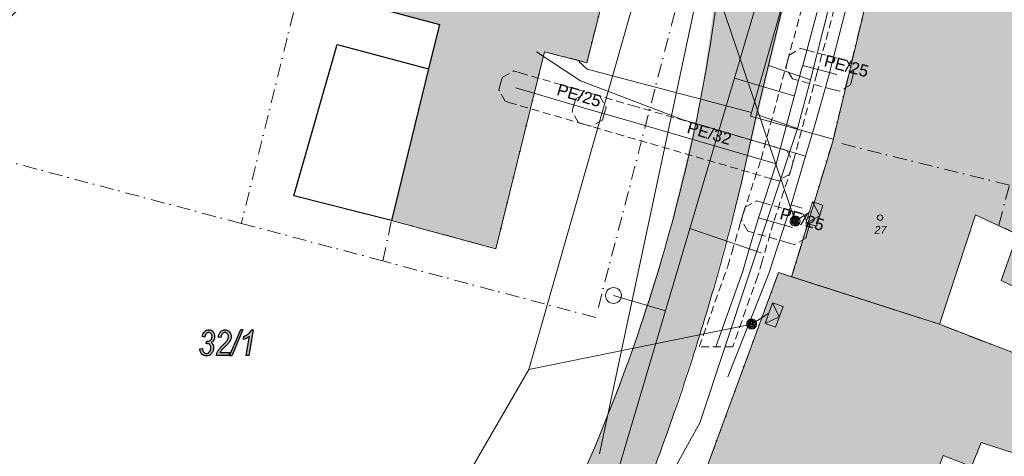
# Model space of a CAD drawing. Header units: millimetres. Extents: x 1001806 to 1216649, y -881308 to -714934.
# Tile 11 of 15: x 1106872 to 1169277, y -846263 to -818558. Entities that reach past the tile are written whole.
import ezdxf

# ---------------------------------------------------------------- set-up
doc = ezdxf.new("R2010")
doc.units = ezdxf.units.MM
doc.header["$MEASUREMENT"] = 0
doc.linetypes.add('( Dashed )', pattern=[750, 500, -250])
doc.linetypes.add('ČÁRA ČERCHOVANÁ 3', pattern=[1675.694406, 881.944418, -440.972209, 0, -352.777779])
for name, color, linetype in [('2 - INŽENÝRSKÉ SÍTĚ_ PROFESE.2D', 7, 'Continuous'), ('2 - ČÁRA HLAVNÍ.2D', 7, 'Continuous'), ('2 - ČÁRA POMOCNÁ.2Da', 7, 'Continuous'), ('Nové_3 - SVĚTLA.3D', 7, 'Continuous')]:
    doc.layers.add(name, color=color, linetype=linetype)
doc.styles.add('GENEROVANÝ_STYL_1', font='Arial.ttf')
doc.styles.add('GENEROVANÝ_STYL_6', font='ariali.ttf')
doc.linetypes.add('KANALIZACE - DEŠŤOVÁ', pattern='A,0,[8,SYROVICE PÓDIUM1.Shx,S=23.809524,R=0,X=0,Y=0],-3000,0', length=3000)
doc.linetypes.add('KANALIZACE - SPLAŠKOVÁ', pattern='A,0,[5,SYROVICE PÓDIUM1.Shx,S=23.809524,R=0,X=0,Y=0],-3000,0', length=3000)
doc.linetypes.add('PLYNOVOD - STL', pattern='A,0,[4,SYROVICE PÓDIUM1.Shx,S=29.761905,R=0,X=0,Y=-0.106132],-3750,0', length=3750)
doc.linetypes.add('VEDENÍ - NN', pattern='A,0,[3,SYROVICE PÓDIUM1.Shx,S=23.809524,R=0,X=0,Y=0.119914],-3000,0', length=3000)
doc.linetypes.add('VEDENÍ - SDĚLOVACÍ', pattern='A,0,[2,SYROVICE PÓDIUM1.Shx,S=23.809524,R=0,X=0,Y=0],-3000,0', length=3000)
doc.linetypes.add('VODOVOD - PODZEMNÍ', pattern='A,0,[7,SYROVICE PÓDIUM1.Shx,S=198.412698,R=0,X=0,Y=0],-25750,0', length=25750)

msp = doc.modelspace()

# ---------------------------------------------------------------- hatches: boundary and pattern name
at = {"layer": '2 - ČÁRA HLAVNÍ.2D', "linetype": 'Continuous', "lineweight": 0}
for points in [[(1036297.423, -743516.102), (1063069.618, -743678.358), (1064270.311, -741828.643), (1063880.897, -740011.378), (1062160.986, -736279.497), (1061868.926, -734267.526), (1065243.845, -733715.856), (1065957.77, -736214.594), (1066087.575, -737577.542), (1067418.072, -742250.507), (1068391.606, -743937.967), (1085006.593, -743808.162), (1086108.418, -743384.582), (1087077.534, -742727.007), (1087905.362, -741814.967), (1088452.214, -740843.684), (1088704.452, -740104.295), (1088840.355, -738606.796), (1088738.475, -737772.249), (1087164.997, -723374.719), (1095793.9, -723238.979), (1095999.334, -736298.238), (1092470.357, -736539.106), (1092859.77, -741114.717), (1114180.173, -741017.364), (1122033.35, -743256.493), (1131768.694, -742931.982), (1150590.359, -742834.628), (1168178.88, -741990.898), (1160552.861, -750817.61), (1158930.303, -750947.415), (1156561.37, -751369.279), (1154257.338, -752083.205), (1151336.735, -753511.055), (1150610.279, -754421.696), (1150009.259, -755656.6), (1149615.042, -756779.943), (1149407.786, -757795.246), (1149389.666, -758930.396), (1149487.02, -762013.255), (1153381.157, -767919.364), (1154748.914, -770927.88), (1155920.927, -775040.043), (1156788.458, -778535.037), (1157569.33, -782650.049), (1157957.976, -785374.865), (1158457.326, -791208.829), (1158529.963, -796270.864), (1158212.525, -801982.946), (1156022.528, -814738.489), (1152667.232, -828700.36), (1150405.69, -837149.11), (1147738.244, -845240.705), (1145726.88, -850500.641), (1143094.144, -856543.443), (1139135.104, -854499.021), (1141059.854, -850695.377), (1143272.479, -845783.885), (1145662.044, -839624.047), (1147943.044, -832429.021), (1150052.405, -823605.132), (1151563.893, -812766.847), (1153272.277, -804898.713), (1153602.951, -802042.678), (1134872.504, -797187.372), (1129954.599, -794062.303), (1146938.486, -777868.213), (1148380.933, -779310.66), (1149521.025, -779914.448), (1151700.94, -780123.602), (1150992.154, -775936.864), (1152018.209, -775707.639), (1152568.084, -778168.983), (1151716.114, -774089.325), (1151077.126, -772235.366), (1149843.982, -770190.944), (1146136.952, -765141.21), (1145227.754, -763907.281), (1143972.942, -762741.853), (1142571.648, -761945.71), (1141229.198, -761515.251), (1139622.936, -761351.277), (1138126.824, -761528.747), (1136668.817, -762045.706), (1132043.475, -756704.909), (1130999.123, -757228.191), (1127225.534, -754160.078), (1126868.571, -753543.506), (1126381.804, -753056.739), (1125830.134, -752634.874), (1125181.112, -752342.814), (1124499.638, -752180.558), (1120897.56, -752018.302), (1120865.109, -750558.001), (1083304.437, -750538.896), (1068651.927, -750364.461), (1049810.885, -750556.34), (1031202.593, -750752.708), (1023544.123, -744067.772)], [(1130439.264, -831298.119), (1137059.139, -833098.344), (1140129.364, -820588.138), (1142819.295, -821288.402), (1145249.228, -811648.396), (1142849.281, -810808.08), (1143659.259, -808358.391), (1137069.37, -806458.33), (1136279.148, -809318.299), (1126979.22, -806938.107), (1124629.367, -816478.277), (1133469.273, -818858.116)], [(1155799.4, -834868.23), (1158399.373, -826278.091), (1162879.298, -807498.319), (1178119.298, -811038.091), (1206089.284, -817538.374), (1216649.334, -820738.069), (1212579.337, -831748.263), (1207039.314, -829128.182), (1208889.281, -823698.227), (1176769.217, -816238.388), (1176289.087, -818068.246), (1174229.217, -817528.144), (1173239.323, -821308.157), (1172249.075, -821048.16), (1170129.234, -828408.163), (1177609.181, -831188.052), (1178009.231, -830198.157), (1181589.22, -831588.102), (1181189.17, -832518.377), (1184169.084, -833768.269), (1182649.317, -838408.355), (1180549.231, -843868.296), (1176829.189, -842418.38), (1177909.395, -839338.277), (1169069.137, -835098.241), (1170109.125, -832178.299), (1167459.412, -830948.163), (1165159.3, -837878.13)], [(1150149.312, -847708.282), (1154969.314, -834598.355), (1165159.3, -837878.13), (1169639.225, -839618.382), (1196329.334, -850018.271), (1194129.412, -853918.23), (1167809.367, -845378.185), (1167189.184, -846908.182), (1165409.42, -846218.149), (1164629.075, -848348.221), (1165289.123, -848618.096), (1165959.4, -850178.08), (1164769.128, -853128.36)], [(1118295.035, -839442.859, 0.034552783), (1118308.04, -839544.691, 0.041813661), (1118333.774, -839634.342, 0.101491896), (1118423.446, -839777.116, 0.102318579), (1118552.647, -839865.936, 0.098269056), (1118710.078, -839895.543, 0.114367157), (1118878.869, -839856.782, 0.052870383), (1118955.372, -839808.33, 0.044873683), (1119026.626, -839740.498, 0.094253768), (1119129.544, -839568.554, 0.087359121), (1119163.856, -839362.849, 0.051203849), (1119154.172, -839263.586, 0.059966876), (1119125.121, -839176.229, 0.1248345), (1119008.916, -839038.364, 0.061747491), (1119105.626, -838967.156, 0.071694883), (1119174.369, -838879.649, 0.069959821), (1119215.468, -838776.091, 0.060311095), (1119229.155, -838656.764, 0.038721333), (1119222.586, -838568.222, 0.04509005), (1119202.878, -838488.388, 0.100557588), (1119124.028, -838354.857, 0.104565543), (1119006.156, -838267.752, 0.104969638), (1118862.831, -838238.723, 0.096039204), (1118721.852, -838265.419, 0.090867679), (1118597.754, -838345.508, 0.090516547), (1118500.775, -838477.077, 0.036575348), (1118466.299, -838561.438, 0.030412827), (1118441.156, -838658.175), (1118601.634, -838698.004, -0.063683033), (1118634.491, -838570.056, -0.089712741), (1118693.145, -838476.107, -0.093692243), (1118769.014, -838418.432, -0.112304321), (1118853.482, -838399.201, -0.1169423), (1118931.958, -838417.731, -0.097979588), (1119001.014, -838473.355, -0.09706445), (1119049.274, -838557.731, -0.082128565), (1119065.361, -838662.585, -0.091029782), (1119045.437, -838779.782, -0.105044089), (1118985.668, -838872.347, -0.107337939), (1118892.698, -838932.513, -0.090494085), (1118773.19, -838952.568, -0.04674911), (1118727.788, -838948.159), (1118700.13, -839115.269, -0.028571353), (1118752.129, -839110.86, -0.101157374), (1118849.813, -839129.628, -0.107253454), (1118928.13, -839185.966, -0.103618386), (1118979.596, -839274.077, -0.081972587), (1118996.745, -839388.143, -0.183660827), (1118905.446, -839632.301, -0.043918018), (1118858.225, -839677.26, -0.05227106), (1118807.895, -839709.374, -0.115450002), (1118697.907, -839735.065, -0.215576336), (1118536.335, -839663.38, -0.057975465), (1118507.628, -839621.191, -0.042771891), (1118484.587, -839566.322, -0.031168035), (1118467.214, -839498.766, -0.023062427), (1118455.514, -839418.517)], [(1119336.506, -839867.886), (1120127.857, -839867.886), (1120159.959, -839684.159), (1119565.635, -839684.159, -0.036403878), (1119605.766, -839613.442, -0.024765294), (1119664.249, -839534.162, -0.017620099), (1119741.088, -839446.317, -0.013057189), (1119836.286, -839349.902, 0.012876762), (1120060.384, -839124.005, 0.013961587), (1120131.348, -839044.164, 0.031343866), (1120174.917, -838986.4, 0.069787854), (1120247.545, -838834.031, 0.075145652), (1120271.755, -838673.38, 0.082027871), (1120245.46, -838503.592, 0.093270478), (1120166.592, -838363.676, 0.115174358), (1120042.634, -838269.965, 0.055436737), (1119966.547, -838246.534, 0.047788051), (1119881.053, -838238.723, 0.102224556), (1119729.28, -838268.881, 0.100016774), (1119601.583, -838359.337, 0.094741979), (1119508.771, -838505.709, 0.038071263), (1119479.479, -838598.191, 0.03141647), (1119461.601, -838703.543), (1119622.079, -838732.329, -0.022161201), (1119639.462, -838650.42, -0.028979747), (1119661.82, -838580.692, -0.038255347), (1119689.151, -838523.141, -0.049944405), (1119721.457, -838477.765, -0.099136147), (1119796.819, -838418.838, -0.113175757), (1119883.77, -838399.201, -0.112710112), (1119968.397, -838418.15, -0.100189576), (1120041.144, -838475.013, -0.097231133), (1120091.23, -838560.914, -0.083863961), (1120107.925, -838667.03, -0.073204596), (1120092.067, -838773.979, -0.065797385), (1120044.46, -838877.885, -0.024189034), (1120006.116, -838932.899, -0.016457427), (1119954.59, -838995.598, -0.020693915), (1119812.015, -839144.056, 0.012992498), (1119586.502, -839373.71, 0.013202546), (1119512.721, -839457.414, 0.026811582), (1119464.917, -839520.364, 0.058610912), (1119386.331, -839676.967, 0.046317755)], [(1120165.216, -839894.45), (1120308.267, -839894.45), (1121023.242, -838217.697), (1120880.155, -838217.697)], [(1121232.404, -839867.886), (1121396.304, -839867.886), (1121671.648, -838238.723), (1121576.009, -838238.723, -0.055469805), (1121506.614, -838343.581, -0.039667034), (1121402.796, -838450.107, -0.031506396), (1121244.046, -838576.551, -0.038133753), (1121085.296, -838670.346), (1121053.122, -838851.85, 0.021810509), (1121171.324, -838809.311, 0.026063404), (1121275.262, -838760.274, 0.030936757), (1121364.932, -838704.734, 0.036081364), (1121440.331, -838642.688)]]:
    msp.add_hatch(color=0, dxfattribs=at).paths.add_polyline_path(points)

# ---------------------------------------------------------------- linework, layer by layer
at = {"layer": '2 - INŽENÝRSKÉ SÍTĚ_ PROFESE.2D', "color": 0, "linetype": 'KANALIZACE - DEŠŤOVÁ', "lineweight": 15}
for p, q in [((1153185.142, -824677.091), (1158311.142, -806722.091)), ((1142305.728, -821213.655), (1142839.142, -821700.091)), ((1142839.142, -821700.091), (1153250.076, -824449.645)), ((1158431.455, -826142.636), (1153185.142, -824677.091))]:
    msp.add_line(p, q, dxfattribs=at)
at = {"layer": '2 - INŽENÝRSKÉ SÍTĚ_ PROFESE.2D', "color": 0, "linetype": 'VODOVOD - PODZEMNÍ', "lineweight": 15}
msp.add_line((1151930.786, -806945.341), (1143626.661, -846112.97), dxfattribs=at)
at = {"layer": '2 - INŽENÝRSKÉ SÍTĚ_ PROFESE.2D', "color": 0, "linetype": 'KANALIZACE - SPLAŠKOVÁ', "lineweight": 15}
for p, q in [((1153499.142, -817758.091), (1142529.142, -854858.091)), ((1155939.142, -823388.091), (1152167.293, -822262.339)), ((1153859.142, -833358.091), (1149346.676, -831801.526)), ((1144509.142, -836058.091), (1147800.314, -837031.248))]:
    msp.add_line(p, q, dxfattribs=at)
at = {"layer": '2 - INŽENÝRSKÉ SÍTĚ_ PROFESE.2D', "color": 0, "linetype": 'PLYNOVOD - STL', "lineweight": 15}
for p, q in [((1156502.499, -821459.303), (1158662.499, -822029.303)), ((1142962.499, -824249.303), (1138312.499, -822889.303)), ((1153692.499, -831129.303), (1155852.499, -831749.303))]:
    msp.add_line(p, q, dxfattribs=at)
at = {"layer": '2 - INŽENÝRSKÉ SÍTĚ_ PROFESE.2D', "color": 0, "linetype": 'VEDENÍ - NN', "lineweight": 15}
for points in [[(1134002.043, -849640.525), (1139135.789, -840760.66), (1148315.789, -808560.66), (1150295.789, -779310.66), (1167455.789, -758770.66), (1185445.789, -736970.66)], [(1148315.789, -808560.66), (1156020.789, -831334.66), (1156907.789, -830789.66)], [(1139135.789, -840760.66), (1153265.789, -837868.66), (1154357.789, -837169.66)]]:
    msp.add_lwpolyline(points, dxfattribs=at)
at = {"layer": '2 - INŽENÝRSKÉ SÍTĚ_ PROFESE.2D', "color": 0, "linetype": 'PLYNOVOD - STL', "lineweight": 15}
for points in [[(1150998.086, -839316.82), (1152702.499, -834509.303), (1152959.499, -833628.303), (1153482.499, -831839.303), (1153692.499, -831129.303), (1154822.499, -827699.303), (1156432.499, -821699.303), (1156502.499, -821459.303), (1158302.499, -814729.303), (1160252.499, -807029.303), (1160392.499, -806189.303), (1162672.499, -792159.303), (1162962.499, -790359.303), (1162992.499, -790189.303), (1163562.499, -786839.303), (1164452.499, -781539.303), (1165092.499, -762299.303), (1174842.499, -753719.303), (1177582.499, -751869.303), (1181462.499, -750999.303), (1195502.837, -750044.914)], [(1154822.499, -827699.303), (1145412.499, -824959.303), (1142962.499, -824249.303)]]:
    msp.add_lwpolyline(points, dxfattribs=at)
at = {"layer": '2 - INŽENÝRSKÉ SÍTĚ_ PROFESE.2D', "color": 0, "linetype": 'VEDENÍ - SDĚLOVACÍ', "lineweight": 15}
for points in [[(1156675.446, -827213.561), (1157215.446, -825393.561), (1158125.446, -822183.561), (1160495.446, -812913.561), (1160245.446, -812193.561), (1160735.446, -810623.561)], [(1156675.446, -827213.561), (1153835.446, -826373.561), (1148855.446, -824893.561), (1142425.446, -822433.561), (1139625.446, -820593.561)], [(1156675.446, -827213.561), (1155765.446, -830303.561)], [(1155765.446, -830303.561), (1154355.446, -834653.561), (1151745.446, -841213.561)], [(1155765.446, -830303.561), (1156465.446, -830523.561)]]:
    msp.add_lwpolyline(points, dxfattribs=at)
at = {"layer": '2 - INŽENÝRSKÉ SÍTĚ_ PROFESE.2D', "color": 0, "linetype": '( Dashed )', "lineweight": 15}
msp.add_lwpolyline([(1159270.499, -814981.303), (1157465.499, -821728.303), (1157395.499, -821969.303), (1155781.499, -827985.303), (1154647.499, -831427.303), (1154441.499, -832121.303), (1153919.499, -833908.303), (1153654.499, -834816.303), (1152060.499, -839314.303), (1149936.499, -839319.303), (1151750.499, -834202.303), (1151999.499, -833348.303), (1152523.499, -831557.303), (1152737.499, -830831.303), (1153863.499, -827413.303), (1155469.499, -821429.303), (1155539.499, -821190.303), (1157334.499, -814477.303)], dxfattribs=at)
for points in [[(1156356.499, -820386.303), (1156757.499, -820492.303), (1158917.499, -821062.303), (1159318.499, -821168.303), (1159735.499, -821883.303), (1159629.499, -822284.303), (1159523.499, -822685.303), (1158808.499, -823102.303), (1158407.499, -822996.303), (1156247.499, -822426.303), (1155846.499, -822320.303), (1155429.499, -821605.303), (1155535.499, -821204.303), (1155641.499, -820803.303)], [(1143079.499, -825325.303), (1142681.499, -825209.303), (1138031.499, -823849.303), (1137633.499, -823733.303), (1137236.499, -823006.303), (1137352.499, -822608.303), (1137468.499, -822210.303), (1138195.499, -821813.303), (1138593.499, -821929.303), (1143243.499, -823289.303), (1143641.499, -823405.303), (1144038.499, -824132.303), (1143922.499, -824530.303), (1143806.499, -824928.303)], [(1154940.499, -828775.303), (1154542.499, -828659.303), (1145133.499, -825919.303), (1142684.499, -825209.303), (1142286.499, -825094.303), (1141886.499, -824369.303), (1142002.499, -823971.303), (1142117.499, -823573.303), (1142842.499, -823173.303), (1143240.499, -823289.303), (1145691.499, -823999.303), (1155102.499, -826739.303), (1155500.499, -826855.303), (1155898.499, -827581.303), (1155782.499, -827979.303), (1155666.499, -828377.303)], [(1153570.499, -830054.303), (1153968.499, -830168.303), (1156128.499, -830788.303), (1156526.499, -830902.303), (1156927.499, -831627.303), (1156813.499, -832025.303), (1156699.499, -832423.303), (1155974.499, -832824.303), (1155576.499, -832710.303), (1153416.499, -832090.303), (1153018.499, -831976.303), (1152617.499, -831251.303), (1152731.499, -830853.303), (1152845.499, -830455.303)]]:
    msp.add_lwpolyline(points, close=True, dxfattribs=at)
at = {"layer": '2 - INŽENÝRSKÉ SÍTĚ_ PROFESE.2D', "color": 0, "linetype": 'Continuous', "lineweight": 15}
for points in [[(1157370.388, -831666.273), (1156701.475, -831459.993), (1157114.036, -830122.164), (1157782.95, -830328.444)], [(1157576.669, -830997.359), (1157114.036, -830122.164)], [(1157370.388, -831666.273), (1157782.95, -830328.444)], [(1157576.669, -830997.359), (1156701.475, -831459.993)], [(1154776.969, -838068.247), (1154118.774, -837829.967), (1154595.335, -836513.576), (1155253.529, -836751.856)], [(1155015.249, -837410.052), (1154595.335, -836513.576)], [(1154776.969, -838068.247), (1155253.529, -836751.856)], [(1155015.249, -837410.052), (1154118.774, -837829.967)]]:
    msp.add_lwpolyline(points, dxfattribs=at)
for points in [[(1156321.052, -831426.789), (1156329.015, -831394.754), (1156333.681, -831362.021), (1156335.014, -831329.219), (1156332.724, -831296.258), (1156327.068, -831263.855), (1156318.046, -831232.011), (1156305.77, -831201.4), (1156290.441, -831172.401), (1156272.06, -831145.017), (1156250.828, -831119.627), (1156227.239, -831096.704), (1156201.293, -831076.247), (1156173.437, -831058.875), (1156143.762, -831044.294), (1156112.806, -831032.832), (1156080.917, -831024.914), (1156048.184, -831020.249), (1156015.382, -831018.915), (1155982.421, -831021.205), (1155949.873, -831026.816), (1155918.175, -831035.883), (1155887.563, -831048.159), (1155858.419, -831063.443), (1155831.034, -831081.824), (1155805.79, -831103.101), (1155782.867, -831126.69), (1155762.41, -831152.637), (1155744.892, -831180.447), (1155730.457, -831210.167), (1155718.995, -831241.123), (1155711.077, -831273.012), (1155706.266, -831305.7), (1155705.033, -831338.693), (1155707.368, -831371.508), (1155712.98, -831404.057), (1155721.901, -831435.71), (1155734.177, -831466.322), (1155749.606, -831495.511), (1155767.987, -831522.895), (1155789.118, -831548.094), (1155812.853, -831571.062), (1155838.8, -831591.519), (1155866.61, -831609.037), (1155896.285, -831623.618), (1155927.14, -831634.889), (1155959.175, -831642.852), (1155991.863, -831647.663), (1156024.71, -831648.851), (1156057.671, -831646.561), (1156090.22, -831640.95), (1156121.873, -831632.029), (1156152.485, -831619.753), (1156181.528, -831604.278), (1156208.913, -831585.897), (1156234.257, -831564.811), (1156257.225, -831541.076), (1156277.682, -831515.13), (1156295.055, -831487.274), (1156309.635, -831457.599)], [(1156245.814, -831403.586), (1156251.786, -831379.56), (1156255.335, -831355.106), (1156256.271, -831330.325), (1156254.603, -831305.699), (1156250.289, -831281.375), (1156243.572, -831257.587), (1156234.365, -831234.629), (1156222.768, -831212.689), (1156208.982, -831192.15), (1156193.109, -831173.204), (1156175.44, -831155.938), (1156156.03, -831140.691), (1156135.026, -831127.508), (1156112.82, -831116.668), (1156089.604, -831108.071), (1156065.723, -831102.143), (1156041.269, -831098.594), (1156016.488, -831097.659), (1155991.862, -831099.326), (1155967.392, -831103.596), (1155943.605, -831110.312), (1155920.646, -831119.519), (1155898.852, -831131.161), (1155878.313, -831144.947), (1155859.367, -831160.82), (1155842.101, -831178.49), (1155826.854, -831197.899), (1155813.671, -831218.903), (1155802.831, -831241.109), (1155794.234, -831264.326), (1155788.307, -831288.206), (1155784.712, -831312.806), (1155783.822, -831337.441), (1155785.489, -831362.067), (1155789.759, -831386.537), (1155796.475, -831410.325), (1155805.682, -831433.284), (1155817.324, -831455.077), (1155830.964, -831475.571), (1155846.837, -831494.518), (1155864.653, -831511.828), (1155884.062, -831527.075), (1155905.066, -831540.259), (1155927.272, -831551.099), (1155950.343, -831559.65), (1155974.369, -831565.623), (1155998.823, -831569.172), (1156023.604, -831570.108), (1156048.23, -831568.44), (1156072.554, -831564.125), (1156096.342, -831557.409), (1156119.301, -831548.202), (1156141.195, -831536.751), (1156161.734, -831522.965), (1156180.681, -831507.092), (1156197.991, -831489.277), (1156213.238, -831469.867), (1156226.422, -831448.863), (1156237.262, -831426.657)], [(1156170.575, -831380.384), (1156174.556, -831364.366), (1156176.889, -831348), (1156177.482, -831331.576), (1156176.337, -831315.096), (1156173.509, -831298.894), (1156168.998, -831282.973), (1156162.86, -831267.667), (1156155.196, -831253.167), (1156146.005, -831239.475), (1156135.39, -831226.78), (1156123.595, -831215.319), (1156110.622, -831205.09), (1156096.716, -831196.331), (1156081.879, -831189.041), (1156066.356, -831183.456), (1156050.529, -831179.373), (1156034.163, -831177.041), (1156017.594, -831176.402), (1156001.259, -831177.592), (1155984.912, -831180.375), (1155969.136, -831184.931), (1155953.83, -831191.069), (1155939.185, -831198.688), (1155925.492, -831207.879), (1155912.943, -831218.54), (1155901.482, -831230.334), (1155891.253, -831243.308), (1155882.494, -831257.213), (1155875.204, -831272.05), (1155869.473, -831287.528), (1155865.491, -831303.546), (1155863.204, -831319.766), (1155862.565, -831336.336), (1155863.755, -831352.671), (1155866.538, -831369.018), (1155870.948, -831384.749), (1155877.086, -831400.055), (1155884.851, -831414.745), (1155894.042, -831428.437), (1155904.557, -831440.941), (1155916.497, -831452.448), (1155929.325, -831462.631), (1155943.376, -831471.435), (1155958.213, -831478.725), (1155973.546, -831484.411), (1155989.563, -831488.393), (1156005.929, -831490.726), (1156022.353, -831491.319), (1156038.834, -831490.174), (1156055.035, -831487.346), (1156070.912, -831482.981), (1156086.218, -831476.843), (1156100.762, -831469.033), (1156114.454, -831459.842), (1156127.104, -831449.372), (1156138.611, -831437.432), (1156148.794, -831424.604), (1156157.598, -831410.553), (1156164.888, -831395.716)], [(1156095.19, -831357.136), (1156097.326, -831349.172), (1156098.442, -831340.894), (1156098.739, -831332.682), (1156098.217, -831324.537), (1156096.73, -831316.414), (1156094.57, -831308.403), (1156091.501, -831300.75), (1156087.669, -831293.5), (1156083.074, -831286.654), (1156077.67, -831280.357), (1156071.795, -831274.553), (1156065.359, -831269.534), (1156058.406, -831265.155), (1156050.937, -831261.414), (1156043.153, -831258.695), (1156035.19, -831256.558), (1156027.057, -831255.487), (1156018.845, -831255.19), (1156010.7, -831255.712), (1156002.431, -831257.154), (1155994.566, -831259.359), (1155986.913, -831262.428), (1155979.663, -831266.26), (1155972.817, -831270.856), (1155966.374, -831276.214), (1155960.716, -831282.134), (1155955.697, -831288.57), (1155951.318, -831295.523), (1155947.577, -831302.992), (1155944.712, -831310.731), (1155942.721, -831318.74), (1155941.65, -831326.872), (1155941.353, -831335.084), (1155941.83, -831343.375), (1155943.171, -831351.453), (1155945.522, -831359.364), (1155948.591, -831367.017), (1155952.424, -831374.266), (1155957.019, -831381.112), (1155962.231, -831387.51), (1155968.297, -831393.213), (1155974.733, -831398.232), (1155981.686, -831402.611), (1155989.009, -831406.307), (1155996.748, -831409.173), (1156004.757, -831411.163), (1156013.035, -831412.279), (1156021.247, -831412.576), (1156029.392, -831412.054), (1156037.47, -831410.713), (1156045.527, -831408.407), (1156053.18, -831405.338), (1156060.429, -831401.506), (1156067.275, -831396.91), (1156073.527, -831391.653), (1156079.331, -831385.778), (1156084.395, -831379.196), (1156088.774, -831372.243), (1156092.47, -831364.92)], [(1153560.914, -837975.28), (1153570.412, -837943.665), (1153576.649, -837911.196), (1153579.561, -837878.496), (1153578.862, -837845.463), (1153574.774, -837812.825), (1153567.297, -837780.584), (1153556.51, -837749.416), (1153542.597, -837719.712), (1153525.557, -837691.474), (1153505.573, -837665.09), (1153483.116, -837641.057), (1153458.185, -837619.374), (1153431.199, -837600.679), (1153402.261, -837584.686), (1153371.894, -837571.745), (1153340.423, -837562.3), (1153307.953, -837556.063), (1153275.254, -837553.15), (1153242.22, -837553.849), (1153209.439, -837557.886), (1153177.341, -837565.415), (1153146.173, -837576.201), (1153116.327, -837590.063), (1153088.088, -837607.103), (1153061.848, -837627.138), (1153037.815, -837649.596), (1153016.132, -837674.526), (1152997.294, -837701.461), (1152981.444, -837730.45), (1152968.503, -837760.818), (1152959.057, -837792.288), (1152952.677, -837824.706), (1152949.856, -837857.601), (1152950.607, -837890.491), (1152954.643, -837923.272), (1152962.029, -837955.319), (1152972.815, -837986.486), (1152986.82, -838016.385), (1153003.86, -838044.624), (1153023.752, -838070.812), (1153046.353, -838094.897), (1153071.284, -838116.58), (1153098.218, -838135.418), (1153127.156, -838151.411), (1153157.432, -838164.157), (1153189.046, -838173.654), (1153221.464, -838180.035), (1153254.216, -838182.804), (1153287.249, -838182.104), (1153320.03, -838178.068), (1153352.076, -838170.683), (1153383.244, -838159.896), (1153412.999, -838145.839), (1153441.238, -838128.799), (1153467.569, -838108.959), (1153491.654, -838086.358), (1153513.337, -838061.428), (1153532.032, -838034.441), (1153548.026, -838005.504)], [(1153486.881, -837948.478), (1153494.004, -837924.768), (1153498.727, -837900.513), (1153500.856, -837875.806), (1153500.378, -837851.129), (1153497.24, -837826.624), (1153491.678, -837802.541), (1153483.588, -837779.165), (1153473.061, -837756.692), (1153460.281, -837735.513), (1153445.339, -837715.824), (1153428.522, -837697.727), (1153409.87, -837681.562), (1153389.526, -837667.382), (1153367.868, -837655.484), (1153345.092, -837645.779), (1153321.525, -837638.708), (1153297.271, -837633.984), (1153272.564, -837631.855), (1153247.886, -837632.334), (1153223.239, -837635.42), (1153199.155, -837640.982), (1153175.779, -837649.072), (1153153.45, -837659.65), (1153132.271, -837672.43), (1153112.581, -837687.372), (1153094.485, -837704.189), (1153078.32, -837722.842), (1153064.139, -837743.186), (1153052.242, -837764.843), (1153042.536, -837787.619), (1153035.465, -837811.186), (1153030.69, -837835.584), (1153028.613, -837860.148), (1153029.092, -837884.825), (1153032.177, -837909.473), (1153037.739, -837933.556), (1153045.83, -837956.932), (1153056.408, -837979.262), (1153069.045, -838000.389), (1153083.987, -838020.078), (1153100.947, -838038.227), (1153119.599, -838054.392), (1153139.943, -838068.572), (1153161.601, -838080.47), (1153184.233, -838090.123), (1153207.944, -838097.246), (1153232.198, -838101.97), (1153256.906, -838104.099), (1153281.583, -838103.62), (1153306.087, -838100.482), (1153330.171, -838094.92), (1153353.546, -838086.83), (1153375.967, -838076.447), (1153397.146, -838063.667), (1153416.836, -838048.725), (1153434.985, -838031.765), (1153451.149, -838013.112), (1153465.33, -837992.768), (1153477.227, -837971.11)], [(1153412.847, -837921.677), (1153417.596, -837905.87), (1153420.715, -837889.635), (1153422.099, -837873.259), (1153421.749, -837856.743), (1153419.705, -837840.424), (1153415.967, -837824.303), (1153410.574, -837808.719), (1153403.617, -837793.868), (1153395.097, -837779.748), (1153385.105, -837766.557), (1153373.876, -837754.54), (1153361.411, -837743.698), (1153347.944, -837734.279), (1153333.475, -837726.283), (1153318.239, -837719.956), (1153302.628, -837715.115), (1153286.393, -837711.997), (1153269.874, -837710.561), (1153253.5, -837710.962), (1153237.038, -837712.954), (1153221.061, -837716.745), (1153205.477, -837722.138), (1153190.482, -837729.043), (1153176.362, -837737.563), (1153163.314, -837747.607), (1153151.298, -837758.835), (1153140.456, -837771.3), (1153131.037, -837784.768), (1153123.04, -837799.237), (1153116.57, -837814.42), (1153111.821, -837830.227), (1153108.755, -837846.319), (1153107.318, -837862.838), (1153107.72, -837879.211), (1153109.712, -837895.674), (1153113.359, -837911.599), (1153118.752, -837927.183), (1153125.8, -837942.23), (1153134.32, -837956.349), (1153144.221, -837969.345), (1153155.593, -837981.414), (1153167.915, -837992.204), (1153181.525, -838001.675), (1153195.994, -838009.671), (1153211.034, -838016.09), (1153226.841, -838020.838), (1153243.076, -838023.957), (1153259.452, -838025.341), (1153275.969, -838024.992), (1153292.288, -838022.948), (1153308.356, -838019.353), (1153323.94, -838013.959), (1153338.844, -838006.859), (1153352.963, -837998.339), (1153366.103, -837988.491), (1153378.172, -837977.119), (1153388.961, -837964.797), (1153398.432, -837951.186), (1153406.429, -837936.717)], [(1153338.67, -837894.824), (1153341.188, -837886.972), (1153342.702, -837878.757), (1153343.394, -837870.569), (1153343.265, -837862.409), (1153342.171, -837854.223), (1153340.4, -837846.117), (1153337.703, -837838.325), (1153334.225, -837830.899), (1153329.965, -837823.84), (1153324.871, -837817.29), (1153319.283, -837811.21), (1153313.096, -837805.887), (1153306.362, -837801.177), (1153299.082, -837797.081), (1153291.438, -837793.989), (1153283.587, -837791.471), (1153275.515, -837790.01), (1153267.327, -837789.318), (1153259.166, -837789.447), (1153250.837, -837790.488), (1153242.875, -837792.312), (1153235.083, -837795.009), (1153227.657, -837798.487), (1153220.597, -837802.747), (1153213.904, -837807.789), (1153207.967, -837813.429), (1153202.644, -837819.616), (1153197.935, -837826.349), (1153193.839, -837833.63), (1153190.603, -837841.222), (1153188.229, -837849.125), (1153186.767, -837857.197), (1153186.075, -837865.385), (1153186.152, -837873.689), (1153187.103, -837881.822), (1153189.07, -837889.837), (1153191.766, -837897.629), (1153195.245, -837905.055), (1153199.505, -837912.114), (1153204.403, -837918.756), (1153210.187, -837924.744), (1153216.373, -837930.067), (1153223.107, -837934.777), (1153230.244, -837938.821), (1153237.836, -837942.056), (1153245.739, -837944.431), (1153253.954, -837945.944), (1153262.142, -837946.636), (1153270.303, -837946.507), (1153278.436, -837945.557), (1153286.594, -837943.642), (1153294.386, -837940.945), (1153301.812, -837937.467), (1153308.872, -837933.207), (1153315.37, -837928.257), (1153321.45, -837922.669), (1153326.825, -837916.338), (1153331.535, -837909.605), (1153335.579, -837902.468)]]:
    msp.add_lwpolyline(points, close=True, dxfattribs=at)
msp.add_circle((1144509.142, -836058.091), 500, dxfattribs=at)
at = {"layer": '2 - ČÁRA HLAVNÍ.2D', "color": 0, "linetype": 'ČÁRA ČERCHOVANÁ 3', "lineweight": 15}
for points in [[(1120919.203, -831488.266), (1099169.395, -825708.355), (1128619.284, -795528.216), (1152589.123, -801888.094), (1143379.153, -837458.324), (1129889.284, -833868.105)], [(1145249.228, -811648.396), (1142849.281, -810808.08), (1143659.259, -808358.391), (1137069.37, -806458.33), (1136279.148, -809318.299), (1126979.22, -806938.107), (1124629.367, -816478.277), (1120919.203, -831488.266)], [(1162879.298, -807498.319), (1158399.373, -826278.091)], [(1142819.295, -821288.402), (1145249.228, -811648.396)], [(1129889.284, -833868.105), (1130439.264, -831298.119), (1137059.139, -833098.344), (1140129.364, -820588.138), (1142819.295, -821288.402)], [(1158399.373, -826278.091), (1155799.4, -834868.23)], [(1180549.231, -843868.296), (1182649.317, -838408.355), (1178879.181, -836538.28), (1170109.125, -832178.299), (1168929.084, -831588.102), (1169599.362, -829068.21), (1158399.373, -826278.091)], [(1129889.284, -833868.105), (1120919.203, -831488.266)], [(1155799.4, -834868.23), (1154969.314, -834598.355), (1150149.312, -847708.282)], [(1180549.231, -843868.296), (1176829.189, -842418.38), (1169639.225, -839618.382), (1167859.109, -838928.349), (1165159.3, -837878.13), (1155799.4, -834868.23)]]:
    msp.add_lwpolyline(points, dxfattribs=at)
at = {"layer": '2 - ČÁRA HLAVNÍ.2D', "color": 0, "linetype": 'Continuous', "lineweight": 15, "flags": 128}
for points in [[(1130439.264, -831298.119), (1137059.139, -833098.344), (1140129.364, -820588.138), (1142819.295, -821288.402), (1145249.228, -811648.396), (1142849.281, -810808.08), (1143659.259, -808358.391), (1137069.37, -806458.33), (1136279.148, -809318.299), (1126979.22, -806938.107), (1124629.367, -816478.277), (1133469.273, -818858.116)], [(1150149.312, -847708.282), (1154969.314, -834598.355), (1165159.3, -837878.13), (1169639.225, -839618.382), (1196329.334, -850018.271), (1194129.412, -853918.23), (1167809.367, -845378.185), (1167189.184, -846908.182), (1165409.42, -846218.149), (1164629.075, -848348.221), (1165289.123, -848618.096), (1165959.4, -850178.08), (1164769.128, -853128.36)]]:
    msp.add_lwpolyline(points, close=True, dxfattribs=at)
msp.add_lwpolyline([(1177909.395, -839338.277), (1169069.137, -835098.241), (1170109.125, -832178.299), (1167459.412, -830948.163), (1165159.3, -837878.13), (1155799.4, -834868.23), (1158399.373, -826278.091), (1162879.298, -807498.319), (1178119.298, -811038.091)], dxfattribs=at)
at = {"layer": '2 - ČÁRA HLAVNÍ.2D', "color": 0, "linetype": 'Continuous', "lineweight": 30}
for points in [[(1124629.367, -816478.277), (1133469.273, -818858.116)], [(1133469.273, -818858.116), (1132789.117, -821668.344)], [(1124239.195, -829738.135), (1126999.328, -820128.116)], [(1126999.328, -820128.116), (1132789.117, -821668.344)], [(1132789.117, -821668.344), (1130439.264, -831298.119)], [(1130439.264, -831298.119), (1124239.195, -829738.135)]]:
    msp.add_lwpolyline(points, dxfattribs=at)
at = {"layer": '2 - ČÁRA HLAVNÍ.2D', "color": 0, "linetype": 'Continuous', "lineweight": 0}
msp.add_lwpolyline([(1161578.932, -831117.153, -0.414213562), (1161403.919, -831292.166, -0.414213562), (1161228.906, -831117.153, -0.414213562), (1161403.919, -830942.14, -0.414213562)], format="xyb", close=True, dxfattribs=at)
at = {"layer": '2 - ČÁRA HLAVNÍ.2D', "color": 0, "linetype": 'Continuous', "lineweight": 30}
for points in [[(1118295.035, -839442.859), (1118455.514, -839418.517, 0.023062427), (1118467.214, -839498.766, 0.031168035), (1118484.587, -839566.322, 0.042771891), (1118507.628, -839621.191, 0.057975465), (1118536.335, -839663.38, 0.215576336), (1118697.907, -839735.065, 0.115450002), (1118807.895, -839709.374, 0.05227106), (1118858.225, -839677.26, 0.043918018), (1118905.446, -839632.301, 0.183660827), (1118996.745, -839388.143, 0.081972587), (1118979.596, -839274.077, 0.103618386), (1118928.13, -839185.966, 0.107253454), (1118849.813, -839129.628, 0.101157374), (1118752.129, -839110.86, 0.028571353), (1118700.13, -839115.269), (1118727.788, -838948.159, 0.04674911), (1118773.19, -838952.568, 0.090494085), (1118892.698, -838932.513, 0.107337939), (1118985.668, -838872.347, 0.105044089), (1119045.437, -838779.782, 0.091029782), (1119065.361, -838662.585, 0.082128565), (1119049.274, -838557.731, 0.09706445), (1119001.014, -838473.355, 0.097979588), (1118931.958, -838417.731, 0.1169423), (1118853.482, -838399.201, 0.112304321), (1118769.014, -838418.432, 0.093692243), (1118693.145, -838476.107, 0.089712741), (1118634.491, -838570.056, 0.063683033), (1118601.634, -838698.004), (1118441.156, -838658.175, -0.030412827), (1118466.299, -838561.438, -0.036575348), (1118500.775, -838477.077, -0.090516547), (1118597.754, -838345.508, -0.090867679), (1118721.852, -838265.419, -0.096039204), (1118862.831, -838238.723, -0.104969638), (1119006.156, -838267.752, -0.104565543), (1119124.028, -838354.857, -0.100557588), (1119202.878, -838488.388, -0.04509005), (1119222.586, -838568.222, -0.038721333), (1119229.155, -838656.764, -0.060311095), (1119215.468, -838776.091, -0.069959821), (1119174.369, -838879.649, -0.071694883), (1119105.626, -838967.156, -0.061747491), (1119008.916, -839038.364, -0.1248345), (1119125.121, -839176.229, -0.059966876), (1119154.172, -839263.586, -0.051203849), (1119163.856, -839362.849, -0.087359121), (1119129.544, -839568.554, -0.094253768), (1119026.626, -839740.498, -0.044873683), (1118955.372, -839808.33, -0.052870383), (1118878.869, -839856.782, -0.114367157), (1118710.078, -839895.543, -0.098269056), (1118552.647, -839865.936, -0.102318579), (1118423.446, -839777.116, -0.101491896), (1118333.774, -839634.342, -0.041813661), (1118308.04, -839544.691, -0.034552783)], [(1119336.506, -839867.886, -0.046317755), (1119386.331, -839676.967, -0.058610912), (1119464.917, -839520.364, -0.026811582), (1119512.721, -839457.414, -0.013202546), (1119586.502, -839373.71, -0.012992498), (1119812.015, -839144.056, 0.020693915), (1119954.59, -838995.598, 0.016457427), (1120006.116, -838932.899, 0.024189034), (1120044.46, -838877.885, 0.065797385), (1120092.067, -838773.979, 0.073204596), (1120107.925, -838667.03, 0.083863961), (1120091.23, -838560.914, 0.097231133), (1120041.144, -838475.013, 0.100189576), (1119968.397, -838418.15, 0.112710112), (1119883.77, -838399.201, 0.113175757), (1119796.819, -838418.838, 0.099136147), (1119721.457, -838477.765, 0.049944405), (1119689.151, -838523.141, 0.038255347), (1119661.82, -838580.692, 0.028979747), (1119639.462, -838650.42, 0.022161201), (1119622.079, -838732.329), (1119461.601, -838703.543, -0.03141647), (1119479.479, -838598.191, -0.038071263), (1119508.771, -838505.709, -0.094741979), (1119601.583, -838359.337, -0.100016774), (1119729.28, -838268.881, -0.102224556), (1119881.053, -838238.723, -0.047788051), (1119966.547, -838246.534, -0.055436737), (1120042.634, -838269.965, -0.115174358), (1120166.592, -838363.676, -0.093270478), (1120245.46, -838503.592, -0.082027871), (1120271.755, -838673.38, -0.075145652), (1120247.545, -838834.031, -0.069787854), (1120174.917, -838986.4, -0.031343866), (1120131.348, -839044.164, -0.013961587), (1120060.384, -839124.005, -0.012876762), (1119836.286, -839349.902, 0.013057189), (1119741.088, -839446.317, 0.017620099), (1119664.249, -839534.162, 0.024765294), (1119605.766, -839613.442, 0.036403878), (1119565.635, -839684.159), (1120159.959, -839684.159), (1120127.857, -839867.886)], [(1121232.404, -839867.886), (1121440.331, -838642.688, -0.036081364), (1121364.932, -838704.734, -0.030936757), (1121275.262, -838760.274, -0.026063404), (1121171.324, -838809.311, -0.021810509), (1121053.122, -838851.85), (1121085.296, -838670.346, 0.038133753), (1121244.046, -838576.551, 0.031506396), (1121402.796, -838450.107, 0.039667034), (1121506.614, -838343.581, 0.055469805), (1121576.009, -838238.723), (1121671.648, -838238.723), (1121396.304, -839867.886)]]:
    msp.add_lwpolyline(points, format="xyb", close=True, dxfattribs=at)
msp.add_lwpolyline([(1120165.216, -839894.45), (1120880.155, -838217.697), (1121023.242, -838217.697), (1120308.267, -839894.45)], close=True, dxfattribs=at)
at = {"layer": '2 - ČÁRA POMOCNÁ.2Da', "color": 0, "linetype": 'Continuous', "lineweight": 15}
for points in [[(1167172.894, -782003.161), (1165517.886, -781386.589), (1164252.291, -787552.307), (1163765.524, -790505.361), (1160909.823, -806925.641), (1156983.234, -822372.387), (1156171.956, -825455.245), (1153575.864, -824579.064), (1156074.602, -814162.247)], [(1156983.234, -822372.387), (1154322.241, -821463.754)], [(1156171.956, -825455.245), (1149973.787, -844147.105), (1148545.937, -846743.197), (1150298.298, -847392.22)]]:
    msp.add_lwpolyline(points, dxfattribs=at)
for points in [[(1139135.104, -854499.021), (1140790.113, -851253.906, 0.020253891), (1144447.281, -842889.04, 0.020355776), (1147414.811, -834253.765, 0.020607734), (1149666.084, -825405.428, 0.020999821), (1151174.479, -816401.376), (1151563.893, -812766.847)], [(1139135.104, -854499.021), (1140790.113, -851253.906, 0.020253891), (1144447.281, -842889.04, 0.020355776), (1147414.811, -834253.765, 0.020607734), (1149666.084, -825405.428, 0.020999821), (1151174.479, -816401.376), (1151563.893, -812766.847)], [(1139135.104, -854499.021), (1140790.113, -851253.906, 0.020253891), (1144447.281, -842889.04, 0.020355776), (1147414.811, -834253.765, 0.020607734), (1149666.084, -825405.428, 0.020999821), (1151174.479, -816401.376), (1151563.893, -812766.847)], [(1143094.144, -856543.443), (1144814.055, -852714.208, 0.010211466), (1147159.994, -846813.499, 0.010447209), (1149241.811, -840871.365, 0.010437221), (1151073.044, -834847.19, 0.010182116), (1152667.232, -828700.36), (1153575.864, -824579.064)]]:
    msp.add_lwpolyline(points, format="xyb", dxfattribs=at)

# ---------------------------------------------------------------- texts
at = {"layer": '2 - INŽENÝRSKÉ SÍTĚ_ PROFESE.2D', "color": 0, "linetype": 'Continuous', "lineweight": 0, "char_height": 750, "attachment_point": 7, "style": 'GENEROVANÝ_STYL_1'}
for s, insert, rotation in [('\\A1;{\\pql;\\fArial|b0|i0|c0|p0;\\W1.000000;PE/25}', (1157793.495, -821502.636), 345.21727397), ('\\A1;{\\pql;\\fArial|b0|i0|c0|p0;\\W1.000000;PE/25}', (1140849.596, -823327.943), 343.69722083), ('\\A1;{\\pql;\\fArial|b0|i0|c0|p0;\\W1.000000;PE/32}', (1149105.004, -825731.356), 343.76551783), ('\\A1;{\\pql;\\fArial|b0|i0|c0|p0;\\W1.000000;PE/25}', (1154984.389, -831197.882), 343.9845604)]:
    msp.add_mtext(s, dxfattribs=dict(at, insert=insert, rotation=rotation))
at = {"layer": 'Nové_3 - SVĚTLA.3D', "color": 0, "linetype": 'Continuous', "lineweight": 0, "insert": (1161039.458, -831640.791), "char_height": 500, "attachment_point": 1, "style": 'GENEROVANÝ_STYL_6'}
msp.add_mtext('\\A1;{\\pql;\\fArial|b0|i1|c0|p0;\\W1.000000;27}', dxfattribs=at)

doc.saveas('drawing.dxf')
